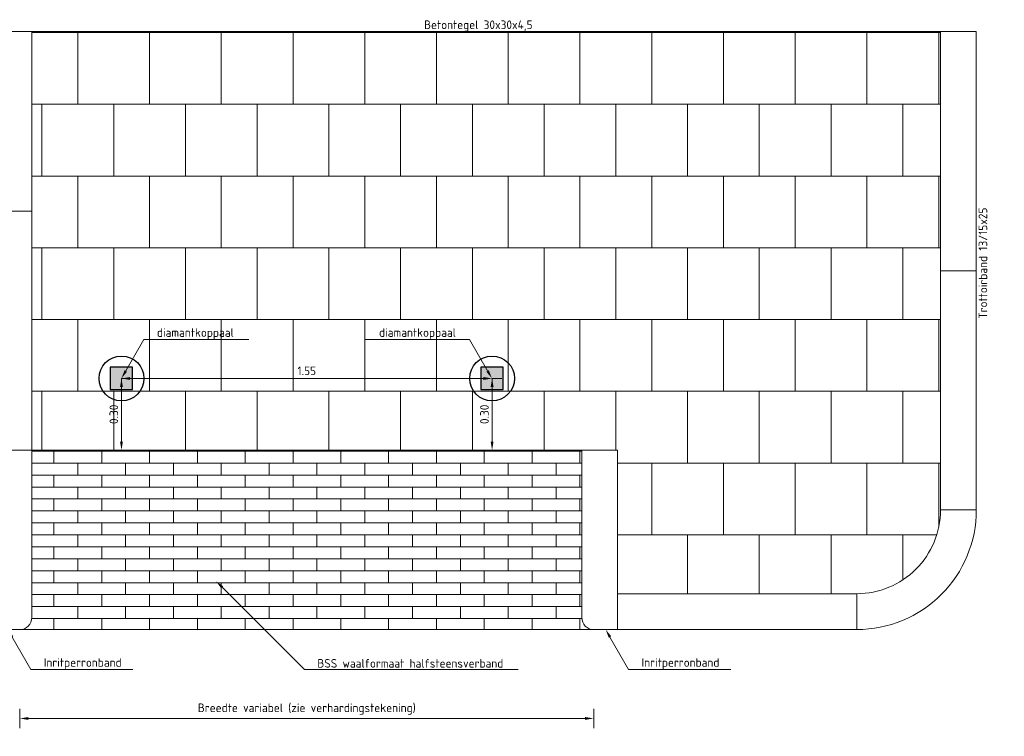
# Model space of a CAD drawing. Header units: metres. Extents: x 234325 to 234582, y 557584 to 557743.
# Tile 13 of 21: x 234529.62 to 234533.74, y 557696.7 to 557699.69. Entities that reach past the tile are written whole.
import ezdxf
from ezdxf import colors
from ezdxf.entities.mleader import LeaderData, LeaderLine
from ezdxf.math import Vec2, Vec3

# ---------------------------------------------------------------- set-up
doc = ezdxf.new("R2010")
doc.units = ezdxf.units.M
doc.header["$PDMODE"] = 33
doc.layers.get('0').update_dxf_attribs({"lineweight": 25})
doc.layers.get('Defpoints').update_dxf_attribs({"lineweight": 25})
for name, color, linetype, lineweight in [('N-WE-IE-MEUBILAIR_WEGMEUBILAIR-S', 7, 'Continuous', 25), ('N-WE-OG-BEBOUWING_STRAATNAAM-T18', 7, 'Continuous', 18), ('N-WE-VH-DETAIL1-G', 7, 'Continuous', 18), ('N-WE-VH-M', 7, 'Continuous', 18), ('N-WE-VH-VERHARDING_BETONSTRAATSTEEN-A-200', 252, 'Continuous', 18), ('N-WE-VH-VERHARDING_TEGEL-A-200', 252, 'Continuous', 18)]:
    doc.layers.add(name, color=color, linetype=linetype, lineweight=lineweight)
doc.layers.add('N-WE-VH-HULPLIJN-O', color=7, linetype='Continuous', lineweight=18, plot=False)
doc.styles.add('NLCS-ISO-M20-T18', font='NLCS-ISO.ttf', dxfattribs={"height": 0.036})
doc.dimstyles.new('NLCS-M20-T18-PIJL_L2_H1', dxfattribs={"dimscale": 0.02, "dimtxt": 2.5, "dimasz": 1.8, "dimexe": 2, "dimexo": 2, "dimgap": 0.7, "dimtad": 1, "dimzin": 0, "dimdsep": 46, "dimtxsty": 'NLCS-ISO-M20-T18', "dimcen": 0, "dimdle": 2, "dimclrd": 256, "dimclre": 256, "dimclrt": 256, "dimadec": 1, "dimazin": 0, "dimtfac": 1, "dimtdec": 3, "dimtofl": 0, "dimtmove": 0, "dimatfit": 3, "dimfxl": 2, "dimfxlon": 1, "dimtfillclr": 256, "dimtolj": 1, "dimtzin": 0, "dimlwd": -1, "dimlwe": -1, "dimarcsym": 0})

# ---------------------------------------------------------------- blocks, each defined once
blk = doc.blocks.new('*D168')
at = {"layer": 'Defpoints', "color": 0, "transparency": 16777216}
for p in [(234529.6244, 557697.1427), (234532.0244, 557697.1427), (234532.0244, 557696.7711)]:
    blk.add_point(p, dxfattribs=at)
at = {"layer": 'N-WE-VH-M', "transparency": 16777216}
for p, q in [((234529.6244, 557696.8111), (234529.6244, 557696.7311)), ((234532.0244, 557696.8111), (234532.0244, 557696.7311)), ((234529.6604, 557696.7711), (234531.9884, 557696.7711))]:
    blk.add_line(p, q, dxfattribs=at)
for points in [[(234529.6604, 557696.7771), (234529.6604, 557696.7651), (234529.6244, 557696.7711)], [(234531.9884, 557696.7771), (234531.9884, 557696.7651), (234532.0244, 557696.7711)]]:
    blk.add_solid(points, dxfattribs=at)
at = {"layer": 'N-WE-VH-M', "transparency": 16777216, "insert": (234530.8244, 557696.8103), "char_height": 0.036, "attachment_point": 5, "style": 'NLCS-ISO-M20-T18'}
blk.add_mtext('\\A1;Breedte variabel (zie verhardingstekening)', dxfattribs=at)
blk = doc.blocks.new('SIE-WEG_PAAL_VAST-SO')
blk.add_hatch(color=256).paths.add_polyline_path([(0.0936, 0.0934), (-0.0933, 0.0934), (-0.0933, -0.0934), (0.0936, -0.0934)])
at = {"flags": 128}
blk.add_lwpolyline([(0.0936, 0.0934), (-0.0933, 0.0934), (-0.0933, -0.0934), (0.0936, -0.0934)], close=True, dxfattribs=at)
blk.add_circle((0.0005, 0), 0.1875)
blk = doc.blocks.new('*D174')
at = {"layer": 'Defpoints', "color": 0, "transparency": 16777216}
for p in [(234531.5994, 557698.1927), (234531.5994, 557697.8927), (234531.5994, 557697.8927)]:
    blk.add_point(p, dxfattribs=at)
at = {"layer": 'N-WE-VH-M', "transparency": 16777216}
for p, q in [((234531.5994, 557698.1927), (234531.6394, 557698.1927)), ((234531.5994, 557698.1567), (234531.5994, 557697.9287)), ((234531.5994, 557697.8927), (234531.6394, 557697.8927))]:
    blk.add_line(p, q, dxfattribs=at)
for points in [[(234531.5934, 557698.1567), (234531.6054, 557698.1567), (234531.5994, 557698.1927)], [(234531.5934, 557697.9287), (234531.6054, 557697.9287), (234531.5994, 557697.8927)]]:
    blk.add_solid(points, dxfattribs=at)
at = {"layer": 'N-WE-VH-M', "transparency": 16777216, "insert": (234531.5674, 557698.0427), "char_height": 0.036, "attachment_point": 5, "rotation": 90, "style": 'NLCS-ISO-M20-T18'}
blk.add_mtext('\\A1;0.30', dxfattribs=at)
blk = doc.blocks.new('*D173')
at = {"layer": 'Defpoints', "color": 0, "transparency": 16777216}
for p in [(234530.0494, 557698.1927), (234531.5994, 557698.1927), (234530.0494, 557698.1926)]:
    blk.add_point(p, dxfattribs=at)
at = {"layer": 'N-WE-VH-M', "transparency": 16777216}
for p, q in [((234530.0494, 557698.1926), (234530.0494, 557698.1526)), ((234531.5634, 557698.1926), (234530.0854, 557698.1926)), ((234531.5994, 557698.1926), (234531.5994, 557698.1526))]:
    blk.add_line(p, q, dxfattribs=at)
for points in [[(234530.0854, 557698.1986), (234530.0854, 557698.1866), (234530.0494, 557698.1926)], [(234531.5634, 557698.1986), (234531.5634, 557698.1866), (234531.5994, 557698.1926)]]:
    blk.add_solid(points, dxfattribs=at)
at = {"layer": 'N-WE-VH-M', "transparency": 16777216, "insert": (234530.8244, 557698.2246), "char_height": 0.036, "attachment_point": 5, "style": 'NLCS-ISO-M20-T18'}
blk.add_mtext('\\A1;1.55', dxfattribs=at)
blk = doc.blocks.new('*D175')
at = {"layer": 'Defpoints', "color": 0, "transparency": 16777216}
for p in [(234530.0494, 557698.1926), (234530.0494, 557697.8927), (234530.0494, 557697.8927)]:
    blk.add_point(p, dxfattribs=at)
at = {"layer": 'N-WE-VH-M', "transparency": 16777216}
for p, q in [((234530.0494, 557698.1926), (234530.0894, 557698.1926)), ((234530.0494, 557698.1566), (234530.0494, 557697.9287)), ((234530.0494, 557697.8927), (234530.0894, 557697.8927))]:
    blk.add_line(p, q, dxfattribs=at)
for points in [[(234530.0434, 557698.1566), (234530.0554, 557698.1566), (234530.0494, 557698.1926)], [(234530.0434, 557697.9287), (234530.0554, 557697.9287), (234530.0494, 557697.8927)]]:
    blk.add_solid(points, dxfattribs=at)
at = {"layer": 'N-WE-VH-M', "transparency": 16777216, "insert": (234530.0174, 557698.0426), "char_height": 0.036, "attachment_point": 5, "rotation": 90, "style": 'NLCS-ISO-M20-T18'}
blk.add_mtext('\\A1;0.30', dxfattribs=at)

msp = doc.modelspace()

# ---------------------------------------------------------------- hatches: boundary and pattern name
at = {"layer": 'N-WE-VH-VERHARDING_BETONSTRAATSTEEN-A-200', "true_color": 0x000000, "transparency": 33554559}
h = msp.add_hatch(dxfattribs=at)
h.set_pattern_fill('AVH-BSS_WAALFORMAAT_HALFST-SO', color=18, angle=90, pattern_type=2)
h.set_pattern_definition([(180, (113.766733, 41.33866), (-6e-18, -0.05), []), (90, (113.76673, 41.33866), (-0.1, 0.05), [0.05, -0.05])])
edge = h.paths.add_edge_path()
edge.add_line((234528.6744, 557697.8927), (234528.6244, 557697.8927))
edge.add_line((234528.6244, 557697.8927), (234528.5244, 557697.8927))
edge.add_line((234528.5244, 557697.8927), (234528.3244, 557697.8927))
edge.add_line((234528.3244, 557697.8927), (234528.1244, 557697.8927))
edge.add_line((234528.1244, 557697.8927), (234527.9244, 557697.8927))
edge.add_line((234527.9244, 557697.8927), (234527.7244, 557697.8927))
edge.add_line((234527.7244, 557697.8927), (234527.5244, 557697.8927))
edge.add_line((234527.5244, 557697.8927), (234527.3244, 557697.8927))
edge.add_line((234527.3244, 557697.8927), (234527.1244, 557697.8927))
edge.add_line((234527.1244, 557697.8927), (234526.9244, 557697.8927))
edge.add_line((234526.9244, 557697.8927), (234526.7244, 557697.8927))
edge.add_line((234526.7244, 557697.8927), (234526.5244, 557697.8927))
edge.add_line((234526.5244, 557697.8927), (234526.4244, 557697.8927))
edge.add_line((234526.4244, 557697.8927), (234526.3744, 557697.8927))
edge.add_line((234526.3744, 557697.8927), (234526.3744, 557697.1927))
edge.add_arc((234526.3244, 557697.1927), 0.05, -90, 0, ccw=False)
edge.add_line((234526.3244, 557697.1427), (234528.7244, 557697.1427))
edge.add_arc((234528.7244, 557697.1927), 0.05, 180, 270, ccw=False)
edge.add_line((234528.6744, 557697.1927), (234528.6744, 557697.8927))
edge = h.paths.add_edge_path()
edge.add_line((234531.9744, 557697.8927), (234531.9244, 557697.8927))
edge.add_line((234531.9244, 557697.8927), (234531.8244, 557697.8927))
edge.add_line((234531.8244, 557697.8927), (234531.6244, 557697.8927))
edge.add_line((234531.6244, 557697.8927), (234531.4244, 557697.8927))
edge.add_line((234531.4244, 557697.8927), (234531.2244, 557697.8927))
edge.add_line((234531.2244, 557697.8927), (234531.0244, 557697.8927))
edge.add_line((234531.0244, 557697.8927), (234530.8244, 557697.8927))
edge.add_line((234530.8244, 557697.8927), (234530.6244, 557697.8927))
edge.add_line((234530.6244, 557697.8927), (234530.4244, 557697.8927))
edge.add_line((234530.4244, 557697.8927), (234530.2244, 557697.8927))
edge.add_line((234530.2244, 557697.8927), (234530.0244, 557697.8927))
edge.add_line((234530.0244, 557697.8927), (234529.8244, 557697.8927))
edge.add_line((234529.8244, 557697.8927), (234529.7244, 557697.8927))
edge.add_line((234529.7244, 557697.8927), (234529.6744, 557697.8927))
edge.add_line((234529.6744, 557697.8927), (234529.6744, 557697.1927))
edge.add_arc((234529.6244, 557697.1927), 0.05, -90, 0, ccw=False)
edge.add_line((234529.6244, 557697.1427), (234532.0244, 557697.1427))
edge.add_arc((234532.0244, 557697.1927), 0.05, 180, 270, ccw=False)
edge.add_line((234531.9744, 557697.1927), (234531.9744, 557697.8927))
at = {"layer": 'N-WE-VH-VERHARDING_TEGEL-A-200', "true_color": 0x000000, "transparency": 33554559}
h = msp.add_hatch(dxfattribs=at)
h.set_pattern_fill('AVH-TEGEL_300X300_HALFST-SO', color=18, angle=90, pattern_type=2)
h.set_pattern_definition([(90, (113.76673, 41.33866), (-0.15, 0.3), [0.3, -0.3]), (180, (113.76673, 41.33866), (-4e-17, -0.3), [])])
edge = h.paths.add_edge_path()
edge.add_line((234533.4744, 557698.6427), (234533.4744, 557699.6427))
edge.add_line((234533.4744, 557699.6427), (234529.6744, 557699.6427))
edge.add_line((234529.6744, 557699.6427), (234529.6744, 557697.8927))
edge.add_line((234529.6744, 557697.8927), (234529.7244, 557697.8927))
edge.add_line((234529.7244, 557697.8927), (234529.8244, 557697.8927))
edge.add_line((234529.8244, 557697.8927), (234530.0244, 557697.8927))
edge.add_line((234530.0244, 557697.8927), (234530.2244, 557697.8927))
edge.add_line((234530.2244, 557697.8927), (234530.4244, 557697.8927))
edge.add_line((234530.4244, 557697.8927), (234530.6244, 557697.8927))
edge.add_line((234530.6244, 557697.8927), (234530.8244, 557697.8927))
edge.add_line((234530.8244, 557697.8927), (234531.0244, 557697.8927))
edge.add_line((234531.0244, 557697.8927), (234531.2244, 557697.8927))
edge.add_line((234531.2244, 557697.8927), (234531.4244, 557697.8927))
edge.add_line((234531.4244, 557697.8927), (234531.6244, 557697.8927))
edge.add_line((234531.6244, 557697.8927), (234531.8244, 557697.8927))
edge.add_line((234531.8244, 557697.8927), (234531.9244, 557697.8927))
edge.add_line((234531.9244, 557697.8927), (234531.9744, 557697.8927))
edge.add_line((234531.9744, 557697.8927), (234532.1244, 557697.8927))
edge.add_line((234532.1244, 557697.8927), (234532.1244, 557697.2927))
edge.add_line((234532.1244, 557697.2927), (234533.1244, 557697.2927))
edge.add_arc((234533.1244, 557697.6427), 0.35, 270, 360)
edge.add_line((234533.4744, 557697.6427), (234533.4744, 557698.6427))

# ---------------------------------------------------------------- linework, layer by layer
at = {"layer": 'N-WE-VH-DETAIL1-G', "flags": 128}
for points in [[(234529.6744, 557697.8927), (234529.6744, 557699.6427), (234529.5744, 557699.6427), (234529.5744, 557697.8927)], [(234533.4744, 557699.6427), (234533.4744, 557698.6427), (234533.6244, 557698.6427), (234533.6244, 557699.6427)], [(234533.4744, 557698.6427), (234533.4744, 557697.6427), (234533.6244, 557697.6427), (234533.6244, 557698.6427)], [(234532.1244, 557697.1427), (234533.1244, 557697.1427), (234533.1244, 557697.2927), (234532.1244, 557697.2927)]]:
    msp.add_lwpolyline(points, close=True, dxfattribs=at)
for points in [[(234529.6744, 557699.6427), (234533.4744, 557699.6427)], [(234529.6744, 557698.8927), (234529.5744, 557698.8927)], [(234529.6244, 557697.1427), (234532.1244, 557697.1427)]]:
    msp.add_lwpolyline(points, dxfattribs=at)
for points in [[(234529.5244, 557697.1427), (234529.5244, 557697.2927), (234529.5244, 557697.8927), (234529.6744, 557697.8927), (234529.6744, 557697.1927, -0.414214), (234529.6244, 557697.1427)], [(234532.1244, 557697.1427), (234532.1244, 557697.2927), (234532.1244, 557697.8927), (234531.9744, 557697.8927), (234531.9744, 557697.1927, 0.414214), (234532.0244, 557697.1427)], [(234533.6244, 557697.6427), (234533.4744, 557697.6427, -0.414214), (234533.1244, 557697.2927), (234533.1244, 557697.1427, 0.414214)]]:
    msp.add_lwpolyline(points, format="xyb", close=True, dxfattribs=at)
at = {"layer": 'N-WE-VH-HULPLIJN-O', "flags": 128}
for points in [[(234533.4744, 557698.6427), (234533.4744, 557699.6427), (234529.6744, 557699.6427), (234529.6744, 557697.8927), (234529.7244, 557697.8927), (234529.8244, 557697.8927), (234530.0244, 557697.8927), (234530.2244, 557697.8927), (234530.4244, 557697.8927), (234530.6244, 557697.8927), (234530.8244, 557697.8927), (234531.0244, 557697.8927), (234531.2244, 557697.8927), (234531.4244, 557697.8927), (234531.6244, 557697.8927), (234531.8244, 557697.8927), (234531.9244, 557697.8927), (234531.9744, 557697.8927), (234532.1244, 557697.8927), (234532.1244, 557697.2927), (234533.1244, 557697.2927, 0.414214), (234533.4744, 557697.6427)], [(234531.9744, 557697.8927), (234531.9244, 557697.8927), (234531.8244, 557697.8927), (234531.6244, 557697.8927), (234531.4244, 557697.8927), (234531.2244, 557697.8927), (234531.0244, 557697.8927), (234530.8244, 557697.8927), (234530.6244, 557697.8927), (234530.4244, 557697.8927), (234530.2244, 557697.8927), (234530.0244, 557697.8927), (234529.8244, 557697.8927), (234529.7244, 557697.8927), (234529.6744, 557697.8927), (234529.6744, 557697.1927, -0.414214), (234529.6244, 557697.1427), (234532.0244, 557697.1427, -0.414214), (234531.9744, 557697.1927)]]:
    msp.add_lwpolyline(points, format="xyb", close=True, dxfattribs=at)

# ---------------------------------------------------------------- block references
at = {"layer": 'N-WE-IE-MEUBILAIR_WEGMEUBILAIR-S', "zscale": 0.2, "rotation": 0.1368364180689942}
for p, xscale, yscale in [((234530.0492, 557698.1927), 0.4999999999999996, 0.4999999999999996), ((234531.5992, 557698.1927), 0.4999999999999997, 0.4999999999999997)]:
    msp.add_blockref('SIE-WEG_PAAL_VAST-SO', p, dxfattribs=dict(at, xscale=xscale, yscale=yscale))

# ---------------------------------------------------------------- dimensions: what is measured, and where the dimension line sits
at = {"layer": 'N-WE-VH-M'}
dim = msp.add_linear_dim(base=(234530.0494, 557698.1926), p1=(234531.5994, 557698.1927), p2=(234530.0494, 557698.1927), dimstyle='NLCS-M20-T18-PIJL_L2_H1', dxfattribs=at)
dim.commit()
dim.dimension.update_dxf_attribs({"geometry": '*D173', "text_midpoint": (234530.8244, 557698.2246)})
for base, p1, p2, picture, middle in [((234531.5994, 557697.8927), (234531.5994, 557698.1927), (234531.5994, 557697.8927), '*D174', (234531.5674, 557698.0427)), ((234530.0494, 557697.8927), (234530.0494, 557698.1926), (234530.0494, 557697.8927), '*D175', (234530.0174, 557698.0426))]:
    dim = msp.add_linear_dim(base=base, p1=p1, p2=p2, angle=90, dimstyle='NLCS-M20-T18-PIJL_L2_H1', dxfattribs=at)
    dim.commit()
    dim.dimension.update_dxf_attribs({"geometry": picture, "text_midpoint": middle})
dim = msp.add_linear_dim(base=(234532.0244, 557696.7711), p1=(234529.6244, 557697.1427), p2=(234532.0244, 557697.1427), text='Breedte variabel (zie verhardingstekening)', dimstyle='NLCS-M20-T18-PIJL_L2_H1', dxfattribs=at)
dim.commit()
dim.dimension.update_dxf_attribs({"geometry": '*D168', "text_midpoint": (234530.8244, 557696.8103)})

# ---------------------------------------------------------------- leaders
at = {"layer": 'N-WE-OG-BEBOUWING_STRAATNAAM-T18'}
ml = msp.add_multileader_mtext('Standard', dxfattribs=at)
ml.set_content('Betontegel 30x30x4,5', color=256, style='NLCS-ISO-M20-T18')
ml.set_leader_properties(color=256, linetype='ByLayer', lineweight=-1)
ml.build(insert=Vec2(0, 0))
ml.multileader.update_dxf_attribs({"leader_type": 0, "text_left_attachment_type": 4, "text_right_attachment_type": 4, "dogleg_length": 0.036, "arrow_head_size": 0.036})
ctx = ml.context
ctx.base_point, ctx.char_height, ctx.arrow_head_size, ctx.landing_gap_size, ctx.plane_origin = Vec3(234531.2968, 557699.6427), 0.036, 0.036, 0.018, Vec3(-323125.6359, 792118.2945)
ctx.left_attachment, ctx.right_attachment = 4, 4
notes = []
notes.append((ctx, [(0, (1, 1, 0), (234531.2608, 557699.6427), (1, 0), 0.036, [(0, [(234531.1189, 557698.4368)], 0, [])])]))
ctx.mtext.insert, ctx.mtext.flow_direction = Vec3(234531.3148, 557699.6895), 5
ml = msp.add_multileader_mtext('Standard', dxfattribs=at)
ml.set_content('Trottoirband 13/15x25', color=256, style='NLCS-ISO-M20-T18')
ml.set_leader_properties(color=256, linetype='ByLayer', lineweight=-1)
ml.build(insert=Vec2(0, 0))
ml.multileader.update_dxf_attribs({"leader_type": 0, "text_left_attachment_type": 4, "text_right_attachment_type": 4, "dogleg_length": 0.036, "arrow_head_size": 0.036})
ctx = ml.context
ctx.base_point, ctx.char_height, ctx.arrow_head_size, ctx.landing_gap_size, ctx.plane_origin, ctx.plane_x_axis, ctx.plane_y_axis = Vec3(234533.6701, 557698.424), 0.036, 0.036, 0.018, Vec3(113.7667, 41.3387), Vec3(0, 1), Vec3(-1, 0)
ctx.left_attachment, ctx.right_attachment = 4, 4
notes.append((ctx, [(0, (1, 1, 0), (234533.6701, 557698.388), (0, 1), 0.036, [(0, [(234533.6244, 557698.0934)], 0, [])])]))
ctx.mtext.insert, ctx.mtext.text_direction, ctx.mtext.rotation, ctx.mtext.flow_direction = Vec3(234533.6341, 557698.442), Vec3(0, 1), 1.570796, 5
ml = msp.add_multileader_mtext('Standard', dxfattribs=at)
ml.set_content('diamantkoppaal', color=256, style='NLCS-ISO-M20-T18')
ml.set_leader_properties(color=256, linetype='ByLayer', lineweight=-1)
ml.build(insert=Vec2(0, 0))
ml.multileader.update_dxf_attribs({"text_left_attachment_type": 5, "text_right_attachment_type": 5, "dogleg_length": 0.036, "arrow_head_size": 0.036})
ctx = ml.context
ctx.base_point, ctx.char_height, ctx.arrow_head_size, ctx.landing_gap_size, ctx.plane_origin = Vec3(234530.1796, 557698.3558), 0.036, 0.036, 0.018, Vec3(234530.0494, 557698.1927)
ctx.left_attachment, ctx.right_attachment = 5, 5
notes.append((ctx, [(0, (1, 1, 0), (234530.1436, 557698.3558), (1, 0), 0.036, [(0, [(234530.0494, 557698.1927)], 0, [])])]))
ctx.mtext.insert, ctx.mtext.flow_direction = Vec3(234530.1976, 557698.4026), 5
ml = msp.add_multileader_mtext('Standard', dxfattribs=at)
ml.set_content('diamantkoppaal', color=256, style='NLCS-ISO-M20-T18')
ml.set_leader_properties(color=256, linetype='ByLayer', lineweight=-1)
ml.build(insert=Vec2(0, 0))
ml.multileader.update_dxf_attribs({"text_left_attachment_type": 5, "text_right_attachment_type": 5, "dogleg_length": 0.036, "arrow_head_size": 0.036})
ctx = ml.context
ctx.base_point, ctx.char_height, ctx.arrow_head_size, ctx.landing_gap_size, ctx.plane_origin = Vec3(234531.1085, 557698.3558), 0.036, 0.036, 0.018, Vec3(234531.5987, 557698.1927)
ctx.left_attachment, ctx.right_attachment = 5, 5
notes.append((ctx, [(0, (1, 1, 0), (234531.5045, 557698.3558), (-1, 0), 0.036, [(0, [(234531.5987, 557698.1927)], 0, [])])]))
ctx.mtext.insert, ctx.mtext.flow_direction = Vec3(234531.1265, 557698.4026), 5
ml = msp.add_multileader_mtext('Standard', dxfattribs=at)
ml.set_content('BSS waalformaat halfsteensverband', color=256, style='NLCS-ISO-M20-T18')
ml.set_leader_properties(color=256, linetype='ByLayer', lineweight=-1)
ml.build(insert=Vec2(0, 0))
ml.multileader.update_dxf_attribs({"text_left_attachment_type": 5, "text_right_attachment_type": 5, "dogleg_length": 0.036, "arrow_head_size": 0.036})
ctx = ml.context
ctx.base_point, ctx.char_height, ctx.arrow_head_size, ctx.landing_gap_size, ctx.plane_origin = Vec3(234530.8504, 557696.9763), 0.036, 0.036, 0.018, Vec3(113.7667, 41.3387)
ctx.left_attachment, ctx.right_attachment = 5, 5
notes.append((ctx, [(0, (1, 1, 0), (234530.8144, 557696.9763), (1, 0), 0.036, [(0, [(234530.4448, 557697.3451)], 0, [])])]))
ctx.mtext.insert, ctx.mtext.flow_direction = Vec3(234530.8684, 557697.0195), 5
ml = msp.add_multileader_mtext('Standard', dxfattribs=at)
ml.set_content('Inritperronband', color=256, style='NLCS-ISO-M20-T18')
ml.set_leader_properties(color=256, linetype='ByLayer', lineweight=-1)
ml.build(insert=Vec2(0, 0))
ml.multileader.update_dxf_attribs({"text_left_attachment_type": 5, "text_right_attachment_type": 5, "dogleg_length": 0.036, "arrow_head_size": 0.036})
ctx = ml.context
ctx.base_point, ctx.char_height, ctx.arrow_head_size, ctx.landing_gap_size, ctx.plane_origin = Vec3(234529.7065, 557696.9763), 0.036, 0.036, 0.018, Vec3(234529.5744, 557697.1427)
ctx.left_attachment, ctx.right_attachment = 5, 5
notes.append((ctx, [(0, (1, 1, 0), (234529.6705, 557696.9763), (1, 0), 0.036, [(0, [(234529.5744, 557697.1427)], 0, [])])]))
ctx.mtext.insert, ctx.mtext.flow_direction = Vec3(234529.7245, 557697.0231), 5
ml = msp.add_multileader_mtext('Standard', dxfattribs=at)
ml.set_content('Inritperronband', color=256, style='NLCS-ISO-M20-T18')
ml.set_leader_properties(color=256, linetype='ByLayer', lineweight=-1)
ml.build(insert=Vec2(0, 0))
ml.multileader.update_dxf_attribs({"text_left_attachment_type": 5, "text_right_attachment_type": 5, "dogleg_length": 0.036, "arrow_head_size": 0.036})
ctx = ml.context
ctx.base_point, ctx.char_height, ctx.arrow_head_size, ctx.landing_gap_size, ctx.plane_origin = Vec3(234532.2065, 557696.9763), 0.036, 0.036, 0.018, Vec3(234532.0744, 557697.1427)
ctx.left_attachment, ctx.right_attachment = 5, 5
notes.append((ctx, [(0, (1, 1, 0), (234532.1705, 557696.9763), (1, 0), 0.036, [(0, [(234532.0744, 557697.1427)], 0, [])])]))
ctx.mtext.insert, ctx.mtext.flow_direction = Vec3(234532.2245, 557697.0231), 5
for ctx, leaders in notes:
    for number, flags, end, landing, length, lines in leaders:
        leader = LeaderData()
        leader.index, (leader.has_last_leader_line, leader.has_dogleg_vector, leader.attachment_direction) = number, flags
        leader.last_leader_point, leader.dogleg_vector, leader.dogleg_length = Vec3(end), Vec3(landing), length
        for number, points, colour, breaks in lines:
            line = LeaderLine()
            line.index, line.vertices, line.color, line.breaks = number, Vec3.list(points), colors.encode_raw_color(colour), breaks
            leader.lines.append(line)
        ctx.leaders.append(leader)

doc.saveas('drawing.dxf')
